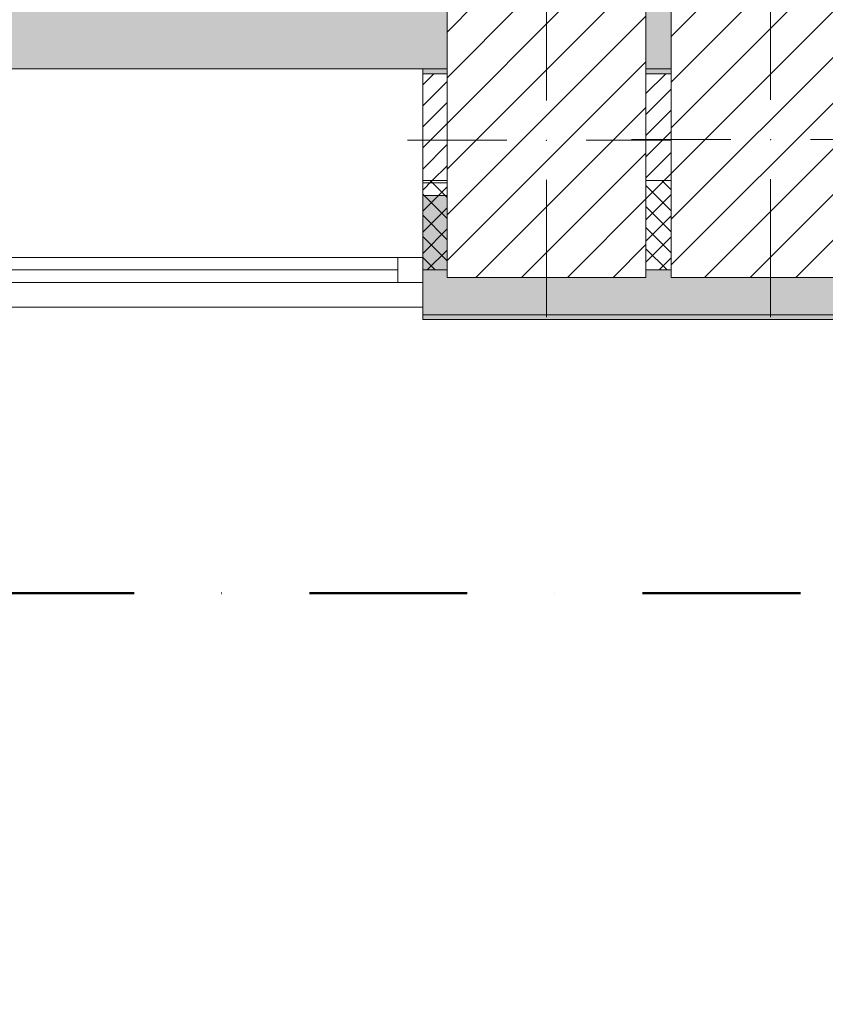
# Model space of a CAD drawing. Header units: millimetres. Extents: x -40968 to 13979, y -19284 to 4746.
# Tile 152 of 256: x -13747 to -12126, y -3077 to -1095. Entities that reach past the tile are written whole.
import ezdxf

# ---------------------------------------------------------------- set-up
doc = ezdxf.new("R2010")
doc.units = ezdxf.units.MM
doc.header["$MEASUREMENT"] = 0
doc.linetypes.add('Punto & Rayas', pattern=[670.277762, 317.5, -176.388889, 0, -176.388874])
doc.linetypes.add('Wipeout_Contour', pattern=[1000, 0, -1000])
for name, color, linetype, lineweight, true_color in [('01_2D_Ambit_Pluma_Nº__242', 7, 'Continuous', 50, 0xfb0013), ('12_FAÇ_Façana_Pluma_Nº__102', 7, 'Continuous', 5, 0xcccccc), ('12_FAÇ_Façana_Pluma_Nº__174', 7, 'Continuous', 13, 0xe4ad2c), ('12_FAÇ_Façana_Pluma_Nº__176', 7, 'Continuous', 15, 0x93a0c6), ('12_FAÇ_Façana_Pluma_Nº__43', 7, 'Continuous', 5, 0xa4a4a6), ('Nuevo_14_PAV_Soft Light Grey 0554_Pluma_Nº__245', 7, 'Continuous', 13, 0xe8e8e8), ('Ventanas Archicad_Pluma_Nº__23', 7, 'Continuous', 5, 0xa4a4a6), ('Ventanas Archicad_Pluma_Nº__3', 7, 'Continuous', 5, 0xa4a4a4), ('Ventanas Archicad_Pluma_Nº__43', 7, 'Continuous', 5, 0xa4a4a6)]:
    doc.layers.add(name, color=color, linetype=linetype, lineweight=lineweight, true_color=true_color)
for name, color, linetype in [('10_ESTR_Pilars', 7, 'Continuous'), ('12_FAÇ_Façana', 7, 'Continuous'), ('Nuevo_14_PAV_Soft Light Grey 0554', 7, 'Continuous'), ('Ventanas Archicad', 7, 'Continuous')]:
    doc.layers.add(name, color=color, linetype=linetype)
for name, color, linetype, lineweight in [('10_ESTR_Pilars_Pluma_Nº__20', 1, 'Continuous', 5), ('10_ESTR_Pilars_Pluma_Nº__28', 7, 'Continuous', 20), ('10_ESTR_Pilars_Pluma_Nº__42', 8, 'Continuous', 25), ('12_FAÇ_Façana_Pluma_Nº__2', 8, 'Continuous', 5), ('12_FAÇ_Façana_Pluma_Nº__7', 7, 'Continuous', 5), ('Ventanas Archicad_Pluma_Nº__7', 7, 'Continuous', 5)]:
    doc.layers.add(name, color=color, linetype=linetype, lineweight=lineweight)
pattern_1 = [(45, (0, 0), (-21.2132, 21.2132), []), (135, (0, 0), (21.2132, 21.2132), [])]
pattern_2 = [(45, (0, 0), (-21.2132, 21.2132), [])]
pattern_3 = [(0, (0, 0), (0, 75), [0, -75])]
pattern_4 = [(45, (0, 0), (-45.96194, 45.96194), [])]

# ---------------------------------------------------------------- blocks, each defined once
blk = doc.blocks.new('Forjado_1_1', base_point=(-23046.8, -1194.1))
at = {"layer": 'Nuevo_14_PAV_Soft Light Grey 0554_Pluma_Nº__245', "linetype": 'Continuous', "lineweight": 0, "true_color": 0xe8e8e8}
h = blk.add_hatch(color=254, dxfattribs=at)
h.paths.add_polyline_path([(-23046.8, -1194.1), (-1631.1, -1193.6), (-1631.1, -6939), (-1556.1, -6939), (-1556.1, -7504), (-1616.3, -7504), (-1616, -11936), (-1564.9, -11936), (-1564.9, -12492), (-2024.1, -12492), (-2024.1, -12339), (-6997.4, -12339), (-6997.4, -12392), (-3637.7, -12392), (-3638.9, -13690.7), (-3644.9, -17131), (428.2, -17131), (428.9, -16789), (778.9, -16789), (778.3, -17143), (2622.9, -17145.8), (2623, -17079.8), (3389.9, -17081), (3389.6, -17277), (5489.8, -17280.2), (5489.8, -17141.5), (5763.9, -17141.5), (5763.9, -16739), (6378.9, -16739), (6378.9, -12489), (5778.9, -12489), (5779.7, -11938.9), (6782.1, -11938.8), (6782.1, -9207.4), (6082.1, -9207.4), (6016.1, -7505), (6016.1, -9073.4), (2073.4, -9073.4), (2073.4, -5267.3), (5998.9, -5267.3), (5998.9, -1709), (5884.9, -968), (7332.1, -968), (7332.1, 1999.6), (-28277.4, 1999.6), (-23028.4, 1969)])
h.paths.add_polyline_path([(492.9, -5267.3), (1951.4, -5267.3), (1951.4, -9073.4), (492.9, -9073.4)], flags=0)
at = {"layer": 'Nuevo_14_PAV_Soft Light Grey 0554_Pluma_Nº__245', "color": 254, "linetype": 'Continuous', "lineweight": 13, "true_color": 0xe8e8e8, "flags": 128}
blk.add_lwpolyline([(428.2, -17131), (-3644.9, -17131), (-3638.9, -13690.7), (-3637.7, -12392), (-6997.4, -12392), (-6997.4, -12339), (-2024.1, -12339), (-2024.1, -12492), (-1564.9, -12492), (-1564.9, -11936), (-1616, -11936), (-1616.3, -7504), (-1556.1, -7504), (-1556.1, -6939), (-1631.1, -6939), (-1631.1, -1193.6), (-23046.8, -1194.1)], dxfattribs=at)
blk = doc.blocks.new('Muro_10_1', base_point=(-12935.9, -1194))
at = {"layer": '12_FAÇ_Façana_Pluma_Nº__102', "linetype": 'Continuous', "lineweight": 0, "true_color": 0xe5e5e5}
for points in [[(-12935.9, -1689), (-8781.9, -1689), (-8781.9, -1599), (-12035.9, -1599), (-12035.9, -1614), (-12435.9, -1614), (-12435.9, -1599), (-12486.8, -1599), (-12486.8, -1614), (-12886.8, -1614), (-12886.8, -1599), (-12935.9, -1599)], [(-12935.9, -1699), (-8781.9, -1699), (-8781.9, -1689), (-12935.9, -1689)]]:
    blk.add_hatch(color=254, dxfattribs=at).paths.add_polyline_path(points)
at = {"layer": '12_FAÇ_Façana_Pluma_Nº__174', "linetype": 'Continuous', "lineweight": 13, "true_color": 0xe4ad2c}
h = blk.add_hatch(dxfattribs=at)
h.set_pattern_fill('SATE_Aislamiento_0001', color=42, style=0, pattern_type=2)
h.set_pattern_definition(pattern_1)
h.paths.add_polyline_path([(-12935.9, -1599), (-12886.8, -1599), (-12886.8, -1419), (-12935.9, -1419)])
h = blk.add_hatch(dxfattribs=at)
h.set_pattern_fill('SATE_Aislamiento_0001', color=42, style=0, pattern_type=2)
h.set_pattern_definition(pattern_1)
h.paths.add_polyline_path([(-12486.8, -1599), (-12435.9, -1599), (-12435.9, -1419), (-12486.8, -1419)])
at = {"layer": '12_FAÇ_Façana_Pluma_Nº__176', "linetype": 'Continuous', "lineweight": 0, "true_color": 0x495063}
for points in [[(-12935.9, -1194), (-12935.9, -1204), (-12886.8, -1204), (-12886.8, -1194)], [(-12486.8, -1204), (-12435.9, -1204), (-12435.9, -1194), (-12486.8, -1194)]]:
    blk.add_hatch(color=251, dxfattribs=at).paths.add_polyline_path(points)
at = {"layer": '12_FAÇ_Façana_Pluma_Nº__2', "linetype": 'Continuous', "lineweight": 5}
h = blk.add_hatch(dxfattribs=at)
h.set_pattern_fill('Ceramic_0001', color=8, style=0, pattern_type=2)
h.set_pattern_definition(pattern_2)
h.paths.add_polyline_path([(-12935.9, -1204), (-12935.9, -1419), (-12886.8, -1419), (-12886.8, -1204)])
h = blk.add_hatch(dxfattribs=at)
h.set_pattern_fill('Ceramic_0001', color=8, style=0, pattern_type=2)
h.set_pattern_definition(pattern_2)
h.paths.add_polyline_path([(-12486.8, -1419), (-12435.9, -1419), (-12435.9, -1204), (-12486.8, -1204)])
at = {"layer": '12_FAÇ_Façana_Pluma_Nº__7', "color": 7, "linetype": 'Continuous', "lineweight": 5}
for p, q in [((-12886.8, -1204), (-12935.9, -1204)), ((-12435.9, -1204), (-12486.8, -1204)), ((-12935.9, -1419), (-12886.8, -1419)), ((-12486.8, -1419), (-12435.9, -1419)), ((-12935.9, -1599), (-12886.8, -1599)), ((-12486.8, -1599), (-12435.9, -1599)), ((-12935.9, -1689), (-8781.9, -1689))]:
    blk.add_line(p, q, dxfattribs=at)
at = {"layer": '12_FAÇ_Façana_Pluma_Nº__7', "color": 7, "linetype": 'Continuous', "lineweight": 5, "flags": 128}
for points in [[(-12886.8, -1194), (-12935.9, -1194)], [(-12435.9, -1194), (-12486.8, -1194)], [(-12935.9, -1419), (-12935.9, -1424)], [(-12935.9, -1544), (-12935.9, -1599)], [(-12935.9, -1664), (-12935.9, -1699)], [(-12935.9, -1699), (-8781.9, -1699)]]:
    blk.add_lwpolyline(points, dxfattribs=at)
blk = doc.blocks.new('Ventana Vertical Multi-Faja 27_5')
at = {"layer": 'Ventanas Archicad_Pluma_Nº__23', "color": 253, "linetype": 'Continuous', "lineweight": 5, "true_color": 0xa4a4a6}
for p, q in [((-600, 0), (-550, 0)), ((-550, 0), (-550, -50)), ((550, -50), (550, 0)), ((550, 0), (600, 0)), ((-550, -50), (-600, -50)), ((600, -50), (550, -50))]:
    blk.add_line(p, q, dxfattribs=at)
at = {"layer": 'Ventanas Archicad_Pluma_Nº__3', "color": 253, "linetype": 'Continuous', "lineweight": 5, "true_color": 0xa4a4a4}
for p, q in [((-600, 50), (600, 50)), ((-550, 0), (550, 0)), ((-550, -25), (550, -25)), ((550, -50), (-550, -50)), ((-600, -430), (600, -430))]:
    blk.add_line(p, q, dxfattribs=at)
at = {"layer": 'Ventanas Archicad_Pluma_Nº__43', "color": 253, "linetype": 'Continuous', "lineweight": 5, "true_color": 0xa4a4a6}
for p, q in [((-600, -200), (-600, -175)), ((600, -200), (600, -175))]:
    blk.add_line(p, q, dxfattribs=at)
at = {"layer": 'Ventanas Archicad_Pluma_Nº__7', "color": 7, "linetype": 'Continuous', "lineweight": 5}
for p, q in [((-600, 50), (-600, 40)), ((-600, 40), (-600, 0)), ((-600, 40), (-600, 0)), ((600, 50), (600, 40)), ((600, 40), (600, 0)), ((600, 40), (600, 0)), ((-600, 0), (-600, -50)), ((-600, 0), (-600, -50)), ((-600, 0), (-600, -50)), ((-600, 0), (-600, -50)), ((600, 0), (600, -50)), ((600, 0), (600, -50)), ((600, 0), (600, -50)), ((600, 0), (600, -50)), ((-600, -50), (-600, -80)), ((-600, -50), (-600, -80)), ((600, -50), (600, -80)), ((600, -50), (600, -80)), ((-600, -80), (-600, -175)), ((-600, -80), (-600, -175)), ((600, -80), (600, -175)), ((600, -80), (600, -175)), ((-600, -200), (-600, -420)), ((600, -200), (600, -420)), ((-600, -420), (-600, -430)), ((600, -420), (600, -430))]:
    blk.add_line(p, q, dxfattribs=at)
blk = doc.blocks.new('Muro_11_1', base_point=(-14135.9, -1194))
at = {"layer": '12_FAÇ_Façana', "linetype": 'Continuous', "lineweight": 0, "true_color": 0x000000}
h = blk.add_hatch(dxfattribs=at)
h.set_pattern_fill('Yeso_0001', color=18, style=0, pattern_type=2)
h.set_pattern_definition(pattern_3)
h.paths.add_polyline_path([(-14135.9, -1424), (-14255.9, -1424), (-14255.9, -1449), (-14135.9, -1449)])
h = blk.add_hatch(dxfattribs=at)
h.set_pattern_fill('Yeso_0001', color=18, style=0, pattern_type=2)
h.set_pattern_definition(pattern_3)
h.paths.add_polyline_path([(-12935.9, -1424), (-12935.9, -1449), (-12815.9, -1449), (-12815.9, -1424)])
at = {"layer": '12_FAÇ_Façana_Pluma_Nº__102', "linetype": 'Continuous', "lineweight": 0, "true_color": 0xe5e5e5}
for points in [[(-14255.9, -1544), (-14135.9, -1664), (-14135.9, -1449), (-14255.9, -1449)], [(-12815.9, -1544), (-12815.9, -1449), (-12935.9, -1449), (-12935.9, -1664)]]:
    blk.add_hatch(color=254, dxfattribs=at).paths.add_polyline_path(points)
at = {"layer": '12_FAÇ_Façana_Pluma_Nº__43', "color": 253, "linetype": 'Continuous', "lineweight": 5, "true_color": 0xa4a4a6}
for p, q in [((-14255.9, -1424), (-14135.9, -1424)), ((-14255.9, -1449), (-14255.9, -1424)), ((-14135.9, -1424), (-14135.9, -1449)), ((-12935.9, -1424), (-12935.9, -1449)), ((-12815.9, -1424), (-12935.9, -1424)), ((-12815.9, -1449), (-12815.9, -1424)), ((-14135.9, -1449), (-14255.9, -1449)), ((-12935.9, -1449), (-12815.9, -1449))]:
    blk.add_line(p, q, dxfattribs=at)
at = {"layer": '12_FAÇ_Façana_Pluma_Nº__7', "color": 7, "linetype": 'Continuous', "lineweight": 5}
for p, q in [((-14135.9, -1204), (-14135.9, -1194)), ((-14135.9, -1424), (-14135.9, -1204)), ((-12935.9, -1204), (-12935.9, -1194)), ((-12935.9, -1424), (-12935.9, -1204)), ((-14255.9, -1544), (-14255.9, -1449)), ((-14135.9, -1544), (-14135.9, -1449)), ((-14135.9, -1544), (-14135.9, -1449)), ((-12935.9, -1544), (-12935.9, -1449)), ((-12935.9, -1544), (-12935.9, -1449)), ((-12815.9, -1544), (-12815.9, -1449)), ((-14135.9, -1574), (-14135.9, -1544)), ((-14135.9, -1574), (-14135.9, -1544)), ((-12935.9, -1574), (-12935.9, -1544)), ((-12935.9, -1574), (-12935.9, -1544)), ((-14135.9, -1624), (-14135.9, -1574)), ((-14135.9, -1624), (-14135.9, -1574)), ((-12935.9, -1624), (-12935.9, -1574)), ((-12935.9, -1624), (-12935.9, -1574)), ((-14135.9, -1664), (-14135.9, -1624)), ((-14135.9, -1664), (-14135.9, -1624)), ((-12935.9, -1664), (-12935.9, -1624)), ((-12935.9, -1664), (-12935.9, -1624)), ((-14135.9, -1674), (-14135.9, -1664)), ((-12935.9, -1674), (-12935.9, -1664))]:
    blk.add_line(p, q, dxfattribs=at)
at = {"layer": 'Ventanas Archicad', "color": 253, "linetype": 'Continuous', "lineweight": 5, "true_color": 0xa4a4a6, "zscale": 1000, "rotation": 180}
blk.add_blockref('Ventana Vertical Multi-Faja 27_5', (-13535.9, -1624), dxfattribs=at)
blk = doc.blocks.new('Pilar_3_1', base_point=(-12686.8, -1337.9))
at = {"color": 254, "linetype": 'Wipeout_Contour', "lineweight": 0, "ltscale": 51040.517598}
blk.add_wipeout([(-12886.8, -1614), (-12486.8, -1614), (-12486.8, -1061.8), (-12886.8, -1061.8)], dxfattribs=at).dxf.layer = '10_ESTR_Pilars'
at = {"layer": '10_ESTR_Pilars_Pluma_Nº__42', "linetype": 'Continuous', "lineweight": 25}
h = blk.add_hatch(dxfattribs=at)
h.set_pattern_fill('00_GCT_trama_45º_e1_400__05', color=8, style=0, pattern_type=2)
h.set_pattern_definition(pattern_4)
h.paths.add_polyline_path([(-12886.8, -1614), (-12486.8, -1614), (-12486.8, -1061.8), (-12886.8, -1061.8)])
at = {"layer": '10_ESTR_Pilars_Pluma_Nº__20', "color": 1, "linetype": 'Continuous', "lineweight": 5}
for p, q in [((-12686.8, -1257.9), (-12686.8, -981.8)), ((-12766.8, -1337.9), (-12966.8, -1337.9)), ((-12606.8, -1337.9), (-12406.8, -1337.9)), ((-12686.8, -1417.9), (-12686.8, -1694))]:
    blk.add_line(p, q, dxfattribs=at)
blk.add_point((-12686.8, -1337.9), dxfattribs=at)
at = {"layer": '10_ESTR_Pilars_Pluma_Nº__28', "color": 7, "linetype": 'Continuous', "lineweight": 20, "flags": 128}
blk.add_lwpolyline([(-12886.8, -1614), (-12486.8, -1614), (-12486.8, -1061.8), (-12886.8, -1061.8)], close=True, dxfattribs=at)
blk = doc.blocks.new('Pilar_4_1', base_point=(-12235.9, -1336.5))
at = {"color": 254, "linetype": 'Wipeout_Contour', "lineweight": 0, "ltscale": 49246.96781}
blk.add_wipeout([(-12435.9, -1614), (-12035.9, -1614), (-12035.9, -1059), (-12435.9, -1059)], dxfattribs=at).dxf.layer = '10_ESTR_Pilars'
at = {"layer": '10_ESTR_Pilars_Pluma_Nº__42', "linetype": 'Continuous', "lineweight": 25}
h = blk.add_hatch(dxfattribs=at)
h.set_pattern_fill('00_GCT_trama_45º_e1_400__05', color=8, style=0, pattern_type=2)
h.set_pattern_definition(pattern_4)
h.paths.add_polyline_path([(-12435.9, -1614), (-12035.9, -1614), (-12035.9, -1059), (-12435.9, -1059)])
at = {"layer": '10_ESTR_Pilars_Pluma_Nº__20', "color": 1, "linetype": 'Continuous', "lineweight": 5}
for p, q in [((-12235.9, -1256.5), (-12235.9, -979)), ((-12315.9, -1336.5), (-12515.9, -1336.5)), ((-12155.9, -1336.5), (-11955.9, -1336.5)), ((-12235.9, -1416.5), (-12235.9, -1694))]:
    blk.add_line(p, q, dxfattribs=at)
blk.add_point((-12235.9, -1336.5), dxfattribs=at)
at = {"layer": '10_ESTR_Pilars_Pluma_Nº__28', "color": 7, "linetype": 'Continuous', "lineweight": 20, "flags": 128}
blk.add_lwpolyline([(-12435.9, -1614), (-12035.9, -1614), (-12035.9, -1059), (-12435.9, -1059)], close=True, dxfattribs=at)

msp = doc.modelspace()

# ---------------------------------------------------------------- linework, layer by layer
at = {"layer": '01_2D_Ambit_Pluma_Nº__242', "color": 1, "linetype": 'Punto & Rayas', "lineweight": 50, "true_color": 0xfb0013, "flags": 128}
msp.add_lwpolyline([(-28500, 1816.8), (-28500, 4745.9), (7879.6, 4745.9), (7879.6, -1396.9), (6474.1, -1396.9), (6474.1, -11392.7), (6916.3, -11392.7), (6916.3, -17756.6), (-3932.3, -17756.6), (-3932.3, -11834.9), (-2447.9, -11834.9), (-2447.9, -2249.6), (-23311.2, -2249.6), (-23311.2, 1816.8)], close=True, dxfattribs=at)

# ---------------------------------------------------------------- block references
at = {"layer": '12_FAÇ_Façana', "color": 7, "lineweight": 20}
for name, p in [('Muro_11_1', (-14135.9, -1194)), ('Muro_10_1', (-12935.9, -1194))]:
    msp.add_blockref(name, p, dxfattribs=at)
at = {"layer": 'Nuevo_14_PAV_Soft Light Grey 0554', "color": 254, "linetype": 'Continuous', "lineweight": 13, "true_color": 0xe8e8e8}
msp.add_blockref('Forjado_1_1', (-23046.8, -1194.1), dxfattribs=at)

# ---------------------------------------------------------------- next in the draw order: block references
at = {"layer": '10_ESTR_Pilars', "color": 7, "lineweight": 20}
msp.add_blockref('Pilar_3_1', (-12686.8, -1337.9), dxfattribs=at)

# ---------------------------------------------------------------- next in the draw order: block references
msp.add_blockref('Pilar_4_1', (-12235.9, -1336.5), dxfattribs=at)

doc.saveas('drawing.dxf')
